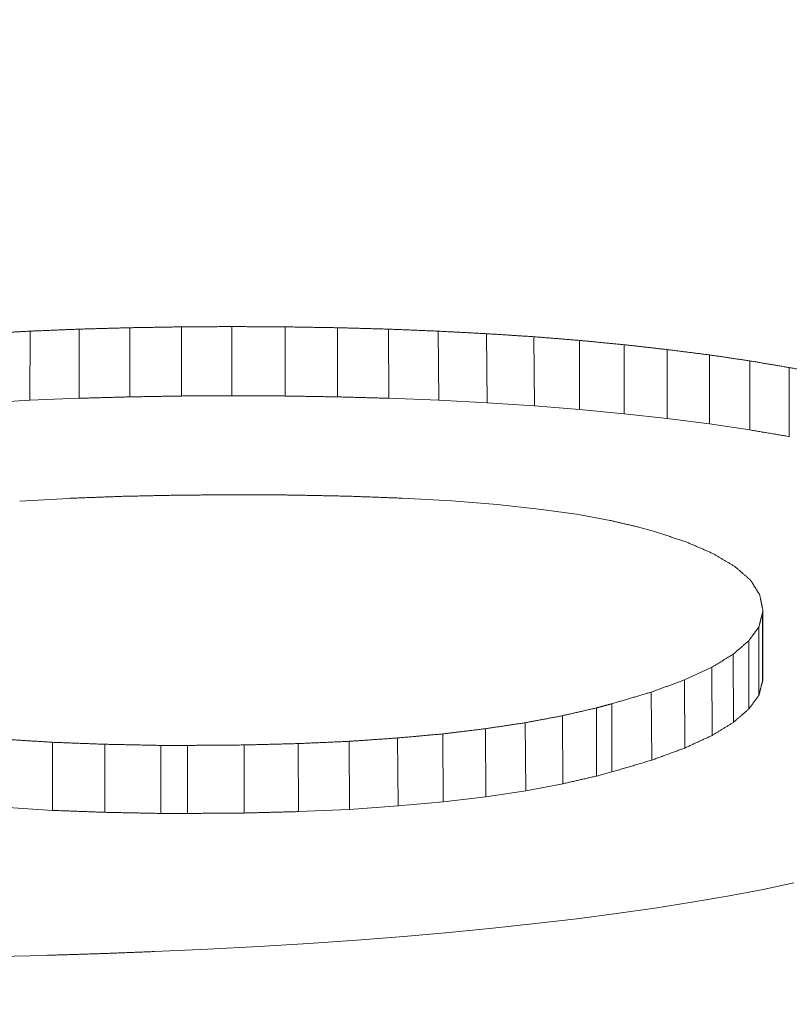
# Model space of a CAD drawing. Header units: millimetres. Extents: x 504 to 605, y 222 to 305.
# Tile 61 of 70: x 553.108 to 553.63, y 276.832 to 277.499. Entities that reach past the tile are written whole.
import ezdxf

# ---------------------------------------------------------------- set-up
doc = ezdxf.new("R2010")
doc.units = ezdxf.units.MM
doc.header["$LTSCALE"] = 0.03
doc.layers.get('0').update_dxf_attribs({"lineweight": 15})
doc.layers.add('1', color=7, linetype='Continuous', true_color=0xffffff)
doc.styles.get("Standard").update_dxf_attribs({"font": 'simsun.ttc', "width": 0.85})
doc.dimstyles.new('ISO-25', dxfattribs={"dimtxt": 2.5, "dimasz": 2, "dimexe": 1.3, "dimexo": 0.625, "dimtad": 1, "dimzin": 9, "dimdsep": 46, "dimtxsty": 'Standard', "dimblk": 'OPEN30', "dimcen": 2, "dimazin": 2, "dimtfac": 0.6, "dimtmove": 0, "dimatfit": 0, "dimldrblk": 'OPEN30', "dimfxl": 1, "dimtolj": 1, "dimarcsym": 0})

# ---------------------------------------------------------------- blocks, each defined once
blk = doc.blocks.new('_Open30')
at = {"color": 0, "linetype": 'ByBlock', "lineweight": -2}
for p, q in [((-1, 0.26795), (0, 0)), ((0, 0), (-1, -0.26795)), ((0, 0), (-1, 0))]:
    blk.add_line(p, q, dxfattribs=at)
blk = doc.blocks.new('*D1')
at = {"color": 0, "lineweight": -2}
for p, q in [((523.11746, 282.89599), (523.11746, 297.80541)), ((573.82799, 277.08276), (573.82799, 297.80541)), ((525.11746, 296.50541), (571.82799, 296.50541))]:
    blk.add_line(p, q, dxfattribs=at)
at = {"layer": 'Defpoints', "color": 0}
for p in [(573.82799, 296.50541), (523.11746, 282.27099), (573.82799, 276.45776)]:
    blk.add_point(p, dxfattribs=at)
at = {"color": 0, "lineweight": -2, "xscale": 2, "yscale": 2, "zscale": 2, "rotation": 180}
blk.add_blockref('_Open30', (523.11746, 296.50541), dxfattribs=at)
at = {"color": 0, "lineweight": -2, "xscale": 2, "yscale": 2, "zscale": 2}
blk.add_blockref('_Open30', (573.82799, 296.50541), dxfattribs=at)
at = {"color": 0, "insert": (548.47246, 298.38041), "char_height": 2.5, "attachment_point": 5}
blk.add_mtext('\\A1;50.71', dxfattribs=at)
blk = doc.blocks.new('*D6')
at = {"color": 0, "lineweight": -2}
for p, q in [((553.31746, 283.04599), (553.31746, 292.80541)), ((573.82799, 276.98176), (573.82799, 292.80541)), ((555.31746, 291.50541), (571.82799, 291.50541))]:
    blk.add_line(p, q, dxfattribs=at)
at = {"layer": 'Defpoints', "color": 0}
for p in [(573.82799, 291.50541), (553.31746, 282.42099), (573.82799, 276.35676)]:
    blk.add_point(p, dxfattribs=at)
at = {"color": 0, "lineweight": -2, "xscale": 2, "yscale": 2, "zscale": 2, "rotation": 180}
blk.add_blockref('_Open30', (553.31746, 291.50541), dxfattribs=at)
at = {"color": 0, "lineweight": -2, "xscale": 2, "yscale": 2, "zscale": 2}
blk.add_blockref('_Open30', (573.82799, 291.50541), dxfattribs=at)
at = {"color": 0, "insert": (563.57273, 293.38041), "char_height": 2.5, "attachment_point": 5}
blk.add_mtext('\\A1;20.5', dxfattribs=at)
blk = doc.blocks.new('*D7')
at = {"color": 0, "lineweight": -2}
for p, q in [((516.83924, 260.29599), (516.83924, 302.80541)), ((573.82796, 277.51337), (573.82796, 302.80541)), ((518.83924, 301.50541), (571.82796, 301.50541))]:
    blk.add_line(p, q, dxfattribs=at)
at = {"layer": 'Defpoints', "color": 0}
for p in [(573.82796, 301.50541), (573.82796, 276.88837), (516.83924, 259.67099)]:
    blk.add_point(p, dxfattribs=at)
at = {"color": 0, "lineweight": -2, "xscale": 2, "yscale": 2, "zscale": 2, "rotation": 180}
blk.add_blockref('_Open30', (516.83924, 301.50541), dxfattribs=at)
at = {"color": 0, "lineweight": -2, "xscale": 2, "yscale": 2, "zscale": 2}
blk.add_blockref('_Open30', (573.82796, 301.50541), dxfattribs=at)
at = {"color": 0, "insert": (545.32061, 303.38041), "char_height": 2.5, "attachment_point": 5}
blk.add_mtext('\\A1;56.99', dxfattribs=at)
blk = doc.blocks.new('A$C4323a73e')
at = {"layer": '1', "color": 7, "linetype": 'Continuous', "lineweight": 18}
for p, q in [((36.27802, 17.6172), (36.27776, 17.57033)), ((36.31134, 17.61857), (36.31134, 17.57171)), ((36.34565, 17.61952), (36.34565, 17.57265)), ((36.38069, 17.62012), (36.38069, 17.57325)), ((36.41476, 17.62029), (36.41476, 17.57342)), ((36.45103, 17.62012), (36.45103, 17.57325)), ((36.48656, 17.61952), (36.48656, 17.57265)), ((36.52111, 17.61857), (36.52138, 17.57171)), ((36.55468, 17.6172), (36.55509, 17.57033)), ((36.58752, 17.61548), (36.58798, 17.56861)), ((36.61962, 17.61342), (36.62003, 17.56655)), ((36.24504, 17.56852), (36.27776, 17.57033)), ((36.27776, 17.57033), (36.31134, 17.57171)), ((36.52111, 17.57172), (36.55509, 17.57033)), ((36.55509, 17.57033), (36.58798, 17.56861)), ((36.58798, 17.56861), (36.62003, 17.56655)), ((36.62003, 17.56655), (36.6505, 17.56409)), ((36.65051, 17.56409), (36.68089, 17.56117)), ((36.68089, 17.56118), (36.71005, 17.5579)), ((36.71006, 17.55791), (36.73872, 17.55429)), ((36.73873, 17.55429), (36.76617, 17.55023)), ((36.27094, 17.50195), (36.30424, 17.5039)), ((36.5304, 17.504), (36.56395, 17.50212)), ((36.56395, 17.50212), (36.59484, 17.4997)), ((36.59484, 17.4997), (36.62301, 17.49666)), ((36.62301, 17.49666), (36.64851, 17.49306)), ((36.64851, 17.49306), (36.67133, 17.48892)), ((36.69151, 17.48422), (36.69988, 17.48193)), ((36.77474, 17.42648), (36.77474, 17.38013)), ((36.77499, 17.42805), (36.77499, 17.3817)), ((36.77229, 17.41678), (36.77229, 17.37046)), ((36.76543, 17.40742), (36.76548, 17.36116)), ((36.75489, 17.3983), (36.75499, 17.35209)), ((36.74044, 17.38944), (36.74059, 17.34326)), ((36.72181, 17.38083), (36.72205, 17.33469)), ((36.69927, 17.37258), (36.69957, 17.32646)), ((36.63898, 17.35656), (36.63931, 17.31046)), ((36.66202, 17.36185), (36.66221, 17.31571)), ((36.61374, 17.35183), (36.61409, 17.30573)), ((36.55787, 17.34425), (36.55817, 17.29815)), ((36.58679, 17.34776), (36.58715, 17.30166)), ((36.29321, 17.33856), (36.29321, 17.29244)), ((36.32874, 17.33723), (36.32874, 17.29111)), ((36.36673, 17.33646), (36.36673, 17.29035)), ((36.38486, 17.33646), (36.36673, 17.33646)), ((36.38486, 17.33646), (36.38486, 17.29035)), ((36.42309, 17.33675), (36.42309, 17.29064)), ((36.45985, 17.3377), (36.46007, 17.29159)), ((36.4944, 17.33922), (36.49464, 17.29311)), ((36.52724, 17.3415), (36.52759, 17.2954)), ((36.66221, 17.31571), (36.67256, 17.31849)), ((36.61409, 17.30573), (36.63931, 17.31046)), ((36.58715, 17.30166), (36.61409, 17.30573)), ((36.52759, 17.2954), (36.55817, 17.29815)), ((36.55817, 17.29815), (36.58715, 17.30166)), ((36.25991, 17.29454), (36.29321, 17.29244)), ((36.36673, 17.29035), (36.38486, 17.29035)), ((36.45985, 17.29158), (36.49464, 17.29311)), ((36.49464, 17.29311), (36.52759, 17.2954)), ((36.774, 17.23862), (36.79606, 17.24322)), ((36.75096, 17.2343), (36.77401, 17.23861)), ((36.70171, 17.22623), (36.72671, 17.23016)), ((36.7267, 17.23017), (36.75097, 17.23429)), ((36.64878, 17.21894), (36.67574, 17.22248)), ((36.67573, 17.22249), (36.70172, 17.22622)), ((36.62084, 17.21568), (36.64878, 17.21893)), ((36.5314, 17.20697), (36.56228, 17.20964)), ((36.56228, 17.20965), (36.59193, 17.21251)), ((36.59193, 17.21252), (36.62085, 17.21567)), ((36.46695, 17.20231), (36.49955, 17.20449)), ((36.49954, 17.2045), (36.5314, 17.20697)), ((36.36231, 17.19673), (36.39858, 17.19844)), ((36.39858, 17.19844), (36.43314, 17.20022)), ((36.43313, 17.20023), (36.46695, 17.20231)), ((36.21063, 17.19248), (36.2888, 17.19417))]:
    blk.add_line(p, q, dxfattribs=at)
for points, degree in [([(36.27802, 17.6172), (36.27744, 17.61717), (36.2763, 17.61711), (36.27459, 17.61701), (36.27287, 17.61692), (36.27116, 17.61682), (36.26944, 17.61673), (36.26772, 17.61663), (36.26601, 17.61654), (36.26429, 17.61644), (36.26258, 17.61635), (36.26086, 17.61625), (36.25915, 17.61616), (36.25743, 17.61606), (36.25572, 17.61597), (36.254, 17.61587), (36.25229, 17.61578), (36.25057, 17.61568), (36.24886, 17.61559), (36.24714, 17.61549), (36.246, 17.61543), (36.24542, 17.6154)], 3), ([(36.31134, 17.61857), (36.31076, 17.61855), (36.30959, 17.6185), (36.30784, 17.61843), (36.30608, 17.61836), (36.30433, 17.61828), (36.30257, 17.61821), (36.30082, 17.61814), (36.29907, 17.61807), (36.29731, 17.618), (36.29556, 17.61792), (36.2938, 17.61785), (36.29205, 17.61778), (36.2903, 17.61771), (36.28854, 17.61763), (36.28679, 17.61756), (36.28503, 17.61749), (36.28328, 17.61742), (36.28152, 17.61734), (36.27977, 17.61727), (36.2786, 17.61722), (36.27802, 17.6172)], 3), ([(36.34565, 17.61952), (36.34505, 17.6195), (36.34385, 17.61947), (36.34204, 17.61942), (36.34023, 17.61937), (36.33843, 17.61932), (36.33662, 17.61927), (36.33482, 17.61922), (36.33301, 17.61917), (36.33121, 17.61912), (36.3294, 17.61907), (36.3276, 17.61902), (36.32579, 17.61897), (36.32398, 17.61892), (36.32218, 17.61887), (36.32037, 17.61882), (36.31857, 17.61877), (36.31676, 17.61872), (36.31496, 17.61867), (36.31315, 17.61862), (36.31195, 17.61859), (36.31134, 17.61857)], 3), ([(36.38069, 17.62012), (36.38008, 17.62011), (36.37885, 17.62008), (36.37701, 17.62005), (36.37516, 17.62002), (36.37332, 17.61999), (36.37147, 17.61996), (36.36963, 17.61993), (36.36778, 17.6199), (36.36594, 17.61986), (36.3641, 17.61983), (36.36225, 17.6198), (36.36041, 17.61977), (36.35856, 17.61974), (36.35672, 17.61971), (36.35487, 17.61967), (36.35303, 17.61964), (36.35118, 17.61961), (36.34934, 17.61958), (36.3475, 17.61955), (36.34627, 17.61953), (36.34565, 17.61952)], 3), ([(36.41476, 17.62029), (36.41416, 17.62028), (36.41296, 17.62028), (36.41117, 17.62027), (36.40938, 17.62026), (36.40759, 17.62025), (36.40579, 17.62024), (36.404, 17.62023), (36.40221, 17.62022), (36.40042, 17.62022), (36.39862, 17.62021), (36.39683, 17.6202), (36.39504, 17.62019), (36.39324, 17.62018), (36.39145, 17.62017), (36.38966, 17.62016), (36.38787, 17.62015), (36.38607, 17.62014), (36.38428, 17.62013), (36.38249, 17.62013), (36.38129, 17.62012), (36.38069, 17.62012)], 3), ([(36.45103, 17.62012), (36.45039, 17.62012), (36.44912, 17.62013), (36.44721, 17.62013), (36.4453, 17.62014), (36.44339, 17.62015), (36.44148, 17.62016), (36.43957, 17.62017), (36.43766, 17.62018), (36.43575, 17.62019), (36.43385, 17.6202), (36.43194, 17.62021), (36.43003, 17.62022), (36.42812, 17.62022), (36.42621, 17.62023), (36.4243, 17.62024), (36.42239, 17.62025), (36.42048, 17.62026), (36.41857, 17.62027), (36.41667, 17.62028), (36.41539, 17.62028), (36.41476, 17.62029)], 3), ([(36.48656, 17.61952), (36.48594, 17.61953), (36.48469, 17.61955), (36.48282, 17.61958), (36.48095, 17.61961), (36.47908, 17.61964), (36.47721, 17.61967), (36.47534, 17.61971), (36.47347, 17.61974), (36.4716, 17.61977), (36.46973, 17.6198), (36.46786, 17.61983), (36.46599, 17.61986), (36.46412, 17.6199), (36.46225, 17.61993), (36.46038, 17.61996), (36.45851, 17.61999), (36.45664, 17.62002), (36.45477, 17.62005), (36.4529, 17.62008), (36.45165, 17.62011), (36.45103, 17.62012)], 3), ([(36.52111, 17.61857), (36.5205, 17.61859), (36.51929, 17.61862), (36.51747, 17.61867), (36.51566, 17.61872), (36.51384, 17.61877), (36.51202, 17.61882), (36.5102, 17.61887), (36.50838, 17.61892), (36.50656, 17.61897), (36.50474, 17.61902), (36.50293, 17.61907), (36.50111, 17.61912), (36.49929, 17.61917), (36.49747, 17.61922), (36.49565, 17.61927), (36.49383, 17.61932), (36.49201, 17.61937), (36.4902, 17.61942), (36.48838, 17.61947), (36.48716, 17.6195), (36.48656, 17.61952)], 3), ([(36.55468, 17.6172), (36.55409, 17.61722), (36.55292, 17.61727), (36.55115, 17.61734), (36.54938, 17.61742), (36.54762, 17.61749), (36.54585, 17.61756), (36.54408, 17.61763), (36.54231, 17.61771), (36.54055, 17.61778), (36.53878, 17.61785), (36.53701, 17.61792), (36.53525, 17.618), (36.53348, 17.61807), (36.53171, 17.61814), (36.52995, 17.61821), (36.52818, 17.61828), (36.52641, 17.61836), (36.52465, 17.61843), (36.52288, 17.6185), (36.5217, 17.61855), (36.52111, 17.61857)], 3), ([(36.58752, 17.61548), (36.58694, 17.61551), (36.58579, 17.61557), (36.58406, 17.61566), (36.58234, 17.61575), (36.58061, 17.61584), (36.57888, 17.61594), (36.57715, 17.61603), (36.57542, 17.61612), (36.57369, 17.61621), (36.57197, 17.6163), (36.57024, 17.61639), (36.56851, 17.61648), (36.56678, 17.61657), (36.56505, 17.61666), (36.56333, 17.61675), (36.5616, 17.61684), (36.55987, 17.61693), (36.55814, 17.61702), (36.55641, 17.61711), (36.55526, 17.61717), (36.55468, 17.6172)], 3), ([(36.61962, 17.61342), (36.61906, 17.61346), (36.61793, 17.61353), (36.61624, 17.61364), (36.61455, 17.61375), (36.61286, 17.61386), (36.61118, 17.61396), (36.60949, 17.61407), (36.6078, 17.61418), (36.60611, 17.61429), (36.60442, 17.6144), (36.60273, 17.61451), (36.60104, 17.61462), (36.59935, 17.61472), (36.59766, 17.61483), (36.59597, 17.61494), (36.59428, 17.61505), (36.59259, 17.61516), (36.5909, 17.61527), (36.58921, 17.61537), (36.58808, 17.61545), (36.58752, 17.61548)], 3), ([(36.6505, 17.61093), (36.64996, 17.61097), (36.64888, 17.61106), (36.64725, 17.61119), (36.64562, 17.61132), (36.644, 17.61145), (36.64237, 17.61158), (36.64075, 17.61172), (36.63912, 17.61185), (36.6375, 17.61198), (36.63587, 17.61211), (36.63425, 17.61224), (36.63262, 17.61237), (36.631, 17.6125), (36.62937, 17.61263), (36.62775, 17.61277), (36.62612, 17.6129), (36.6245, 17.61303), (36.62287, 17.61316), (36.62125, 17.61329), (36.62016, 17.61338), (36.61962, 17.61342)], 3), ([(36.6505, 17.61093), (36.65051, 17.56409)], 1), ([(36.68089, 17.608), (36.68035, 17.60805), (36.67929, 17.60815), (36.67769, 17.60831), (36.67609, 17.60846), (36.67449, 17.60862), (36.67289, 17.60877), (36.67129, 17.60893), (36.66969, 17.60908), (36.66809, 17.60923), (36.66649, 17.60939), (36.66489, 17.60954), (36.66329, 17.6097), (36.6617, 17.60985), (36.6601, 17.61), (36.6585, 17.61016), (36.6569, 17.61031), (36.6553, 17.61047), (36.6537, 17.61062), (36.6521, 17.61077), (36.65103, 17.61088), (36.6505, 17.61093)], 3), ([(36.68089, 17.608), (36.68089, 17.56118)], 1), ([(36.71005, 17.60472), (36.70954, 17.60478), (36.70851, 17.6049), (36.70698, 17.60507), (36.70544, 17.60524), (36.70391, 17.60541), (36.70237, 17.60559), (36.70084, 17.60576), (36.6993, 17.60593), (36.69777, 17.6061), (36.69624, 17.60628), (36.6947, 17.60645), (36.69317, 17.60662), (36.69163, 17.60679), (36.6901, 17.60697), (36.68856, 17.60714), (36.68703, 17.60731), (36.68549, 17.60748), (36.68396, 17.60766), (36.68242, 17.60783), (36.6814, 17.60794), (36.68089, 17.608)], 3), ([(36.71005, 17.60472), (36.71006, 17.55791)], 1), ([(36.73872, 17.6011), (36.73822, 17.60116), (36.73721, 17.60129), (36.7357, 17.60148), (36.73419, 17.60167), (36.73268, 17.60186), (36.73117, 17.60205), (36.72967, 17.60224), (36.72816, 17.60244), (36.72665, 17.60263), (36.72514, 17.60282), (36.72363, 17.60301), (36.72212, 17.6032), (36.72061, 17.60339), (36.7191, 17.60358), (36.71759, 17.60377), (36.71608, 17.60396), (36.71458, 17.60415), (36.71307, 17.60434), (36.71156, 17.60453), (36.71055, 17.60466), (36.71005, 17.60472)], 3), ([(36.73872, 17.6011), (36.73873, 17.55429)], 1), ([(36.76617, 17.59704), (36.76568, 17.59711), (36.76472, 17.59725), (36.76328, 17.59746), (36.76183, 17.59768), (36.76039, 17.59789), (36.75894, 17.59811), (36.7575, 17.59832), (36.75605, 17.59853), (36.75461, 17.59875), (36.75317, 17.59896), (36.75172, 17.59918), (36.75028, 17.59939), (36.74883, 17.5996), (36.74739, 17.59982), (36.74594, 17.60003), (36.7445, 17.60024), (36.74305, 17.60046), (36.74161, 17.60067), (36.74016, 17.60089), (36.7392, 17.60103), (36.73872, 17.6011)], 3), ([(36.76617, 17.59704), (36.76618, 17.55024)], 1), ([(36.79288, 17.59253), (36.79241, 17.59261), (36.79147, 17.59277), (36.79007, 17.59301), (36.78866, 17.59324), (36.78725, 17.59348), (36.78585, 17.59372), (36.78444, 17.59396), (36.78304, 17.59419), (36.78163, 17.59443), (36.78022, 17.59467), (36.77882, 17.5949), (36.77741, 17.59514), (36.77601, 17.59538), (36.7746, 17.59561), (36.7732, 17.59585), (36.77179, 17.59609), (36.77038, 17.59633), (36.76898, 17.59656), (36.76757, 17.5968), (36.76663, 17.59696), (36.76617, 17.59704)], 3), ([(36.79288, 17.59253), (36.79289, 17.54575)], 1), ([(36.81885, 17.58767), (36.8184, 17.58776), (36.81749, 17.58793), (36.81612, 17.58819), (36.81475, 17.58844), (36.81338, 17.5887), (36.81202, 17.58895), (36.81065, 17.58921), (36.80928, 17.58947), (36.80792, 17.58972), (36.80655, 17.58998), (36.80518, 17.59023), (36.80381, 17.59049), (36.80245, 17.59074), (36.80108, 17.591), (36.79971, 17.59126), (36.79835, 17.59151), (36.79698, 17.59177), (36.79561, 17.59202), (36.79424, 17.59228), (36.79333, 17.59245), (36.79288, 17.59253)], 3), ([(36.31134, 17.57171), (36.31195, 17.57173), (36.31315, 17.57176), (36.31496, 17.57181), (36.31676, 17.57186), (36.31857, 17.57191), (36.32037, 17.57196), (36.32218, 17.57201), (36.32398, 17.57206), (36.32579, 17.57211), (36.3276, 17.57216), (36.3294, 17.57221), (36.33121, 17.57226), (36.33301, 17.57231), (36.33482, 17.57236), (36.33662, 17.57241), (36.33843, 17.57246), (36.34023, 17.5725), (36.34204, 17.57255), (36.34385, 17.5726), (36.34505, 17.57264), (36.34565, 17.57265)], 3), ([(36.34565, 17.57265), (36.34627, 17.57266), (36.3475, 17.57268), (36.34934, 17.57272), (36.35118, 17.57275), (36.35303, 17.57278), (36.35487, 17.57281), (36.35672, 17.57284), (36.35856, 17.57287), (36.36041, 17.57291), (36.36225, 17.57294), (36.3641, 17.57297), (36.36594, 17.573), (36.36778, 17.57303), (36.36963, 17.57306), (36.37147, 17.57309), (36.37332, 17.57313), (36.37516, 17.57316), (36.37701, 17.57319), (36.37885, 17.57322), (36.38008, 17.57324), (36.38069, 17.57325)], 3), ([(36.38069, 17.57325), (36.38129, 17.57325), (36.38249, 17.57326), (36.38428, 17.57327), (36.38607, 17.57328), (36.38787, 17.57329), (36.38966, 17.5733), (36.39145, 17.57331), (36.39324, 17.57331), (36.39504, 17.57332), (36.39683, 17.57333), (36.39862, 17.57334), (36.40042, 17.57335), (36.40221, 17.57336), (36.404, 17.57337), (36.40579, 17.57338), (36.40759, 17.57339), (36.40938, 17.5734), (36.41117, 17.5734), (36.41296, 17.57341), (36.41416, 17.57342), (36.41476, 17.57342)], 3), ([(36.41476, 17.57342), (36.41539, 17.57342), (36.41667, 17.57341), (36.41857, 17.5734), (36.42048, 17.5734), (36.42239, 17.57339), (36.4243, 17.57338), (36.42621, 17.57337), (36.42812, 17.57336), (36.43003, 17.57335), (36.43194, 17.57334), (36.43385, 17.57333), (36.43575, 17.57332), (36.43766, 17.57331), (36.43957, 17.57331), (36.44148, 17.5733), (36.44339, 17.57329), (36.4453, 17.57328), (36.44721, 17.57327), (36.44912, 17.57326), (36.45039, 17.57325), (36.45103, 17.57325)], 3), ([(36.45103, 17.57325), (36.45165, 17.57324), (36.4529, 17.57322), (36.45477, 17.57319), (36.45664, 17.57316), (36.45851, 17.57313), (36.46038, 17.57309), (36.46225, 17.57306), (36.46412, 17.57303), (36.46599, 17.573), (36.46786, 17.57297), (36.46973, 17.57294), (36.4716, 17.57291), (36.47347, 17.57287), (36.47534, 17.57284), (36.47721, 17.57281), (36.47908, 17.57278), (36.48095, 17.57275), (36.48282, 17.57272), (36.48469, 17.57268), (36.48594, 17.57266), (36.48656, 17.57265)], 3), ([(36.48656, 17.57265), (36.48716, 17.57264), (36.48838, 17.5726), (36.4902, 17.57255), (36.49201, 17.5725), (36.49383, 17.57246), (36.49565, 17.57241), (36.49747, 17.57236), (36.49929, 17.57231), (36.50111, 17.57226), (36.50293, 17.57221), (36.50474, 17.57216), (36.50656, 17.57211), (36.50838, 17.57206), (36.5102, 17.57201), (36.51202, 17.57196), (36.51384, 17.57191), (36.51566, 17.57186), (36.51747, 17.57181), (36.51929, 17.57176), (36.5205, 17.57173), (36.52111, 17.57171)], 3), ([(36.30424, 17.5039), (36.30487, 17.50392), (36.30612, 17.50397), (36.308, 17.50404), (36.30989, 17.50411), (36.31177, 17.50418), (36.31365, 17.50426), (36.31554, 17.50433), (36.31742, 17.5044), (36.3193, 17.50447), (36.32118, 17.50454), (36.32307, 17.50461), (36.32495, 17.50468), (36.32683, 17.50475), (36.32872, 17.50482), (36.3306, 17.50489), (36.33248, 17.50496), (36.33437, 17.50503), (36.33625, 17.5051), (36.33813, 17.50518), (36.33939, 17.50522), (36.34002, 17.50525)], 3), ([(36.34002, 17.50525), (36.34069, 17.50526), (36.34203, 17.50529), (36.34404, 17.50533), (36.34605, 17.50537), (36.34806, 17.50542), (36.35008, 17.50546), (36.35209, 17.5055), (36.3541, 17.50554), (36.35611, 17.50559), (36.35812, 17.50563), (36.36014, 17.50567), (36.36215, 17.50571), (36.36416, 17.50576), (36.36617, 17.5058), (36.36818, 17.50584), (36.3702, 17.50588), (36.37221, 17.50593), (36.37422, 17.50597), (36.37623, 17.50601), (36.37757, 17.50604), (36.37824, 17.50605)], 3), ([(36.37824, 17.50605), (36.37896, 17.50606), (36.38039, 17.50607), (36.38253, 17.50608), (36.38467, 17.5061), (36.38681, 17.50611), (36.38895, 17.50612), (36.39109, 17.50614), (36.39323, 17.50615), (36.39537, 17.50617), (36.39751, 17.50618), (36.39965, 17.50619), (36.4018, 17.50621), (36.40394, 17.50622), (36.40608, 17.50624), (36.40822, 17.50625), (36.41036, 17.50627), (36.4125, 17.50628), (36.41464, 17.50629), (36.41678, 17.50631), (36.41821, 17.50632), (36.41892, 17.50632)], 3), ([(36.41892, 17.50632), (36.41956, 17.50632), (36.42084, 17.50631), (36.42277, 17.5063), (36.42469, 17.50629), (36.42661, 17.50628), (36.42853, 17.50627), (36.43045, 17.50627), (36.43238, 17.50626), (36.4343, 17.50625), (36.43622, 17.50624), (36.43814, 17.50623), (36.44006, 17.50622), (36.44198, 17.50621), (36.44391, 17.5062), (36.44583, 17.50619), (36.44775, 17.50618), (36.44967, 17.50617), (36.45159, 17.50616), (36.45351, 17.50615), (36.4548, 17.50615), (36.45544, 17.50614)], 3), ([(36.45544, 17.50614), (36.45612, 17.50613), (36.45749, 17.5061), (36.45954, 17.50606), (36.46159, 17.50602), (36.46364, 17.50597), (36.46569, 17.50593), (36.46774, 17.50589), (36.46979, 17.50585), (36.47184, 17.5058), (36.47389, 17.50576), (36.47594, 17.50572), (36.47799, 17.50568), (36.48005, 17.50563), (36.4821, 17.50559), (36.48415, 17.50555), (36.4862, 17.50551), (36.48825, 17.50546), (36.4903, 17.50542), (36.49235, 17.50538), (36.49372, 17.50535), (36.4944, 17.50534)], 3), ([(36.77278, 17.43854), (36.77282, 17.43836), (36.7729, 17.43799), (36.77301, 17.43744), (36.77313, 17.43689), (36.77325, 17.43634), (36.77336, 17.43579), (36.77348, 17.43523), (36.7736, 17.43468), (36.77371, 17.43413), (36.77383, 17.43358), (36.77394, 17.43303), (36.77406, 17.43247), (36.77418, 17.43192), (36.77429, 17.43137), (36.77441, 17.43082), (36.77452, 17.43026), (36.77464, 17.42971), (36.77476, 17.42916), (36.77487, 17.42861), (36.77495, 17.42824), (36.77499, 17.42805)], 3), ([(36.77474, 17.42648), (36.7747, 17.42631), (36.77461, 17.42597), (36.77449, 17.42546), (36.77436, 17.42495), (36.77423, 17.42444), (36.7741, 17.42393), (36.77397, 17.42342), (36.77384, 17.42291), (36.77371, 17.4224), (36.77358, 17.42189), (36.77345, 17.42138), (36.77332, 17.42087), (36.7732, 17.42036), (36.77307, 17.41985), (36.77294, 17.41934), (36.77281, 17.41883), (36.77268, 17.41832), (36.77255, 17.41781), (36.77242, 17.41729), (36.77234, 17.41695), (36.77229, 17.41678)], 3), ([(36.77499, 17.42805), (36.77498, 17.42802), (36.77498, 17.42797), (36.77496, 17.42789), (36.77495, 17.4278), (36.77494, 17.42772), (36.77492, 17.42764), (36.77491, 17.42756), (36.7749, 17.42747), (36.77488, 17.42739), (36.77487, 17.42731), (36.77486, 17.42723), (36.77485, 17.42714), (36.77483, 17.42706), (36.77482, 17.42698), (36.77481, 17.4269), (36.77479, 17.42681), (36.77478, 17.42673), (36.77477, 17.42665), (36.77476, 17.42657), (36.77475, 17.42651), (36.77474, 17.42648)], 3), ([(36.77229, 17.41678), (36.77217, 17.41662), (36.77193, 17.41629), (36.77157, 17.4158), (36.77121, 17.41531), (36.77085, 17.41481), (36.77049, 17.41432), (36.77013, 17.41383), (36.76976, 17.41334), (36.7694, 17.41284), (36.76904, 17.41235), (36.76868, 17.41186), (36.76832, 17.41137), (36.76796, 17.41087), (36.7676, 17.41038), (36.76724, 17.40989), (36.76688, 17.40939), (36.76651, 17.4089), (36.76615, 17.40841), (36.76579, 17.40791), (36.76555, 17.40758), (36.76543, 17.40742)], 3), ([(36.76543, 17.40742), (36.76525, 17.40726), (36.76488, 17.40694), (36.76432, 17.40646), (36.76377, 17.40598), (36.76321, 17.4055), (36.76266, 17.40502), (36.7621, 17.40454), (36.76155, 17.40406), (36.76099, 17.40359), (36.76044, 17.40311), (36.75989, 17.40263), (36.75933, 17.40215), (36.75878, 17.40167), (36.75822, 17.40119), (36.75767, 17.40071), (36.75711, 17.40023), (36.75656, 17.39975), (36.756, 17.39927), (36.75545, 17.39879), (36.75508, 17.39847), (36.75489, 17.3983)], 3), ([(36.75489, 17.3983), (36.75464, 17.39815), (36.75413, 17.39784), (36.75337, 17.39737), (36.75261, 17.39691), (36.75185, 17.39644), (36.75109, 17.39598), (36.75033, 17.39551), (36.74957, 17.39504), (36.74881, 17.39458), (36.74805, 17.39411), (36.74728, 17.39364), (36.74652, 17.39318), (36.74576, 17.39271), (36.745, 17.39224), (36.74424, 17.39178), (36.74348, 17.39131), (36.74272, 17.39084), (36.74196, 17.39038), (36.7412, 17.38991), (36.74069, 17.3896), (36.74044, 17.38944)], 3), ([(36.74044, 17.38944), (36.74011, 17.38929), (36.73946, 17.38899), (36.73847, 17.38854), (36.73749, 17.38808), (36.73651, 17.38763), (36.73553, 17.38718), (36.73455, 17.38673), (36.73357, 17.38627), (36.73259, 17.38582), (36.73161, 17.38537), (36.73063, 17.38491), (36.72965, 17.38446), (36.72867, 17.38401), (36.72769, 17.38356), (36.72671, 17.3831), (36.72573, 17.38265), (36.72475, 17.3822), (36.72377, 17.38174), (36.72279, 17.38129), (36.72214, 17.38099), (36.72181, 17.38083)], 3), ([(36.72181, 17.38083), (36.72142, 17.38069), (36.72062, 17.3804), (36.71944, 17.37997), (36.71825, 17.37953), (36.71706, 17.3791), (36.71588, 17.37866), (36.71469, 17.37823), (36.71351, 17.37779), (36.71232, 17.37736), (36.71113, 17.37693), (36.70995, 17.37649), (36.70876, 17.37606), (36.70757, 17.37562), (36.70639, 17.37519), (36.7052, 17.37475), (36.70401, 17.37432), (36.70283, 17.37388), (36.70164, 17.37345), (36.70045, 17.37301), (36.69966, 17.37272), (36.69927, 17.37258)], 3), ([(36.77229, 17.37046), (36.77234, 17.37063), (36.77242, 17.37097), (36.77255, 17.37148), (36.77268, 17.37199), (36.77281, 17.3725), (36.77294, 17.37301), (36.77307, 17.37352), (36.7732, 17.37403), (36.77332, 17.37454), (36.77345, 17.37505), (36.77358, 17.37556), (36.77371, 17.37606), (36.77384, 17.37657), (36.77397, 17.37708), (36.7741, 17.37759), (36.77423, 17.3781), (36.77436, 17.37861), (36.77449, 17.37912), (36.77461, 17.37963), (36.7747, 17.37997), (36.77474, 17.38013)], 3), ([(36.77474, 17.38013), (36.77475, 17.38016), (36.77476, 17.38022), (36.77477, 17.3803), (36.77478, 17.38038), (36.77479, 17.38046), (36.77481, 17.38055), (36.77482, 17.38063), (36.77483, 17.38071), (36.77485, 17.38079), (36.77486, 17.38088), (36.77487, 17.38096), (36.77488, 17.38104), (36.7749, 17.38112), (36.77491, 17.3812), (36.77492, 17.38129), (36.77494, 17.38137), (36.77495, 17.38145), (36.77496, 17.38153), (36.77498, 17.38162), (36.77498, 17.38167), (36.77499, 17.3817)], 3), ([(36.69927, 17.37258), (36.6988, 17.37244), (36.69786, 17.37216), (36.69645, 17.37175), (36.69505, 17.37133), (36.69364, 17.37091), (36.69224, 17.3705), (36.69083, 17.37008), (36.68943, 17.36967), (36.68802, 17.36925), (36.68661, 17.36884), (36.68521, 17.36842), (36.6838, 17.368), (36.6824, 17.36759), (36.68099, 17.36717), (36.67958, 17.36676), (36.67818, 17.36634), (36.67677, 17.36592), (36.67537, 17.36551), (36.67396, 17.36509), (36.67302, 17.36481), (36.67256, 17.36467)], 3), ([(36.67256, 17.36467), (36.67237, 17.36462), (36.672, 17.36452), (36.67145, 17.36438), (36.67089, 17.36423), (36.67034, 17.36408), (36.66978, 17.36393), (36.66923, 17.36378), (36.66867, 17.36363), (36.66812, 17.36348), (36.66756, 17.36333), (36.66701, 17.36319), (36.66645, 17.36304), (36.6659, 17.36289), (36.66535, 17.36274), (36.66479, 17.36259), (36.66424, 17.36244), (36.66368, 17.36229), (36.66313, 17.36214), (36.66257, 17.36199), (36.6622, 17.36189), (36.66202, 17.36185)], 3), ([(36.67256, 17.36467), (36.67258, 17.31847)], 1), ([(36.63898, 17.35656), (36.63854, 17.35648), (36.63765, 17.35631), (36.63633, 17.35606), (36.635, 17.35581), (36.63367, 17.35556), (36.63234, 17.35532), (36.63101, 17.35507), (36.62968, 17.35482), (36.62835, 17.35457), (36.62703, 17.35432), (36.6257, 17.35407), (36.62437, 17.35382), (36.62304, 17.35357), (36.62171, 17.35333), (36.62038, 17.35308), (36.61906, 17.35283), (36.61773, 17.35258), (36.6164, 17.35233), (36.61507, 17.35208), (36.61418, 17.35192), (36.61374, 17.35183)], 3), ([(36.66202, 17.36185), (36.66161, 17.36175), (36.66081, 17.36157), (36.65959, 17.36129), (36.65838, 17.36101), (36.65717, 17.36073), (36.65596, 17.36046), (36.65474, 17.36018), (36.65353, 17.3599), (36.65232, 17.35962), (36.65111, 17.35934), (36.64989, 17.35906), (36.64868, 17.35879), (36.64747, 17.35851), (36.64626, 17.35823), (36.64504, 17.35795), (36.64383, 17.35767), (36.64262, 17.35739), (36.64141, 17.35712), (36.64019, 17.35684), (36.63939, 17.35665), (36.63898, 17.35656)], 3), ([(36.61374, 17.35183), (36.61327, 17.35176), (36.61232, 17.35162), (36.6109, 17.3514), (36.60949, 17.35119), (36.60807, 17.35098), (36.60665, 17.35076), (36.60523, 17.35055), (36.60381, 17.35033), (36.60239, 17.35012), (36.60097, 17.3499), (36.59955, 17.34969), (36.59814, 17.34948), (36.59672, 17.34926), (36.5953, 17.34905), (36.59388, 17.34883), (36.59246, 17.34862), (36.59104, 17.3484), (36.58962, 17.34819), (36.5882, 17.34798), (36.58726, 17.34783), (36.58679, 17.34776)], 3), ([(36.55787, 17.34425), (36.55733, 17.3442), (36.55626, 17.34411), (36.55464, 17.34396), (36.55303, 17.34382), (36.55142, 17.34367), (36.54981, 17.34353), (36.5482, 17.34338), (36.54658, 17.34324), (36.54497, 17.34309), (36.54336, 17.34295), (36.54175, 17.3428), (36.54014, 17.34266), (36.53852, 17.34252), (36.53691, 17.34237), (36.5353, 17.34223), (36.53369, 17.34208), (36.53207, 17.34194), (36.53046, 17.34179), (36.52885, 17.34165), (36.52777, 17.34155), (36.52724, 17.3415)], 3), ([(36.58679, 17.34776), (36.58628, 17.3477), (36.58526, 17.34758), (36.58374, 17.34739), (36.58222, 17.34721), (36.5807, 17.34702), (36.57918, 17.34684), (36.57765, 17.34665), (36.57613, 17.34647), (36.57461, 17.34628), (36.57309, 17.3461), (36.57157, 17.34592), (36.57004, 17.34573), (36.56852, 17.34555), (36.567, 17.34536), (36.56548, 17.34518), (36.56396, 17.34499), (36.56244, 17.34481), (36.56091, 17.34462), (36.55939, 17.34444), (36.55838, 17.34431), (36.55787, 17.34425)], 3), ([(36.29321, 17.33856), (36.29263, 17.33859), (36.29147, 17.33867), (36.28973, 17.33878), (36.28799, 17.33889), (36.28625, 17.339), (36.2845, 17.33911), (36.28276, 17.33922), (36.28102, 17.33933), (36.27928, 17.33944), (36.27754, 17.33955), (36.2758, 17.33966), (36.27406, 17.33977), (36.27232, 17.33988), (36.27057, 17.33999), (36.26883, 17.3401), (36.26709, 17.34021), (36.26535, 17.34032), (36.26361, 17.34043), (36.26187, 17.34054), (36.26071, 17.34061), (36.26013, 17.34065)], 3), ([(36.32874, 17.33723), (36.32812, 17.33725), (36.32687, 17.3373), (36.325, 17.33737), (36.32313, 17.33744), (36.32126, 17.33751), (36.31939, 17.33758), (36.31752, 17.33765), (36.31565, 17.33772), (36.31378, 17.33779), (36.31191, 17.33786), (36.31004, 17.33793), (36.30817, 17.338), (36.3063, 17.33807), (36.30443, 17.33814), (36.30256, 17.33821), (36.30069, 17.33828), (36.29882, 17.33835), (36.29695, 17.33842), (36.29508, 17.33849), (36.29383, 17.33853), (36.29321, 17.33856)], 3), ([(36.36673, 17.33646), (36.36606, 17.33648), (36.36473, 17.3365), (36.36273, 17.33654), (36.36073, 17.33658), (36.35873, 17.33663), (36.35673, 17.33667), (36.35473, 17.33671), (36.35273, 17.33675), (36.35073, 17.33679), (36.34873, 17.33683), (36.34674, 17.33687), (36.34474, 17.33691), (36.34274, 17.33695), (36.34074, 17.33699), (36.33874, 17.33703), (36.33674, 17.33707), (36.33474, 17.33711), (36.33274, 17.33715), (36.33074, 17.33719), (36.32941, 17.33721), (36.32874, 17.33723)], 3), ([(36.42309, 17.33675), (36.42242, 17.33675), (36.42108, 17.33674), (36.41907, 17.33672), (36.41705, 17.33671), (36.41504, 17.33669), (36.41303, 17.33668), (36.41102, 17.33666), (36.409, 17.33665), (36.40699, 17.33663), (36.40498, 17.33662), (36.40297, 17.3366), (36.40096, 17.33658), (36.39894, 17.33657), (36.39693, 17.33655), (36.39492, 17.33654), (36.39291, 17.33652), (36.3909, 17.33651), (36.38888, 17.33649), (36.38687, 17.33648), (36.38553, 17.33647), (36.38486, 17.33646)], 3), ([(36.45985, 17.3377), (36.4592, 17.33768), (36.45791, 17.33765), (36.45598, 17.3376), (36.45404, 17.33755), (36.45211, 17.3375), (36.45017, 17.33745), (36.44824, 17.3374), (36.4463, 17.33735), (36.44437, 17.3373), (36.44244, 17.33725), (36.4405, 17.3372), (36.43857, 17.33715), (36.43663, 17.3371), (36.4347, 17.33705), (36.43276, 17.337), (36.43083, 17.33695), (36.42889, 17.3369), (36.42696, 17.33685), (36.42502, 17.3368), (36.42373, 17.33677), (36.42309, 17.33675)], 3), ([(36.4944, 17.33922), (36.49379, 17.33919), (36.49258, 17.33914), (36.49076, 17.33906), (36.48894, 17.33898), (36.48713, 17.3389), (36.48531, 17.33882), (36.48349, 17.33874), (36.48167, 17.33866), (36.47985, 17.33858), (36.47803, 17.3385), (36.47621, 17.33842), (36.4744, 17.33834), (36.47258, 17.33826), (36.47076, 17.33818), (36.46894, 17.3381), (36.46712, 17.33802), (36.4653, 17.33794), (36.46348, 17.33786), (36.46167, 17.33778), (36.46045, 17.33773), (36.45985, 17.3377)], 3), ([(36.52724, 17.3415), (36.52666, 17.34146), (36.52551, 17.34138), (36.52378, 17.34126), (36.52205, 17.34114), (36.52032, 17.34102), (36.5186, 17.3409), (36.51687, 17.34078), (36.51514, 17.34066), (36.51341, 17.34054), (36.51168, 17.34042), (36.50995, 17.3403), (36.50823, 17.34018), (36.5065, 17.34006), (36.50477, 17.33994), (36.50304, 17.33982), (36.50131, 17.3397), (36.49958, 17.33958), (36.49786, 17.33946), (36.49613, 17.33934), (36.49498, 17.33926), (36.4944, 17.33922)], 3), ([(36.29321, 17.29244), (36.29383, 17.29242), (36.29508, 17.29237), (36.29695, 17.2923), (36.29882, 17.29223), (36.30069, 17.29216), (36.30256, 17.29209), (36.30443, 17.29202), (36.3063, 17.29195), (36.30817, 17.29188), (36.31004, 17.29181), (36.31191, 17.29174), (36.31378, 17.29167), (36.31565, 17.2916), (36.31752, 17.29153), (36.31939, 17.29146), (36.32126, 17.29139), (36.32313, 17.29132), (36.325, 17.29125), (36.32687, 17.29118), (36.32812, 17.29114), (36.32874, 17.29111)], 3), ([(36.32874, 17.29111), (36.32941, 17.2911), (36.33074, 17.29107), (36.33274, 17.29103), (36.33474, 17.29099), (36.33674, 17.29095), (36.33874, 17.29091), (36.34074, 17.29087), (36.34274, 17.29083), (36.34474, 17.29079), (36.34674, 17.29075), (36.34873, 17.29071), (36.35073, 17.29067), (36.35273, 17.29063), (36.35473, 17.29059), (36.35673, 17.29055), (36.35873, 17.29051), (36.36073, 17.29047), (36.36273, 17.29043), (36.36473, 17.29039), (36.36606, 17.29037), (36.36673, 17.29035)], 3), ([(36.38486, 17.29035), (36.38553, 17.29036), (36.38687, 17.29037), (36.38888, 17.29038), (36.3909, 17.2904), (36.39291, 17.29041), (36.39492, 17.29043), (36.39693, 17.29044), (36.39894, 17.29046), (36.40096, 17.29047), (36.40297, 17.29049), (36.40498, 17.2905), (36.40699, 17.29052), (36.409, 17.29053), (36.41102, 17.29055), (36.41303, 17.29056), (36.41504, 17.29058), (36.41705, 17.29059), (36.41907, 17.29061), (36.42108, 17.29062), (36.42242, 17.29063), (36.42309, 17.29064)], 3), ([(36.42309, 17.29064), (36.42373, 17.29066), (36.42502, 17.29069), (36.42696, 17.29074), (36.42889, 17.29079), (36.43083, 17.29084), (36.43276, 17.29089), (36.4347, 17.29094), (36.43663, 17.29099), (36.43857, 17.29104), (36.4405, 17.29109), (36.44244, 17.29114), (36.44437, 17.29119), (36.4463, 17.29124), (36.44824, 17.29129), (36.45017, 17.29134), (36.45211, 17.29139), (36.45404, 17.29144), (36.45598, 17.29149), (36.45791, 17.29154), (36.4592, 17.29157), (36.45985, 17.29159)], 3), ([(36.2888, 17.19417), (36.28946, 17.19419), (36.29077, 17.19423), (36.29275, 17.19429), (36.29472, 17.19435), (36.29669, 17.19442), (36.29867, 17.19448), (36.30064, 17.19454), (36.30261, 17.19461), (36.30459, 17.19467), (36.30656, 17.19473), (36.30853, 17.19479), (36.31051, 17.19486), (36.31248, 17.19492), (36.31445, 17.19498), (36.31643, 17.19504), (36.3184, 17.19511), (36.32037, 17.19517), (36.32235, 17.19523), (36.32432, 17.1953), (36.32563, 17.19534), (36.32629, 17.19536)], 3)]:
    blk.add_open_spline(points, degree=degree, dxfattribs=at)
for points, weights in [([(36.76618, 17.55024), (36.77953, 17.54799), (36.79288, 17.54574)], [0.500000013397, 0.499999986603, 0.500000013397]), ([(36.67133, 17.48892), (36.68142, 17.48657), (36.69151, 17.48422)], [0.500000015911, 0.499999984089, 0.500000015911]), ([(36.69988, 17.48193), (36.71136, 17.47817), (36.72283, 17.47439)], [0.500000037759, 0.499999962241, 0.500000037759]), ([(36.72283, 17.47439), (36.73217, 17.47035), (36.74152, 17.4663)], [0.500000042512, 0.499999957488, 0.500000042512]), ([(36.74152, 17.4663), (36.74877, 17.46197), (36.75603, 17.45764)], [0.500000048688, 0.499999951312, 0.500000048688]), ([(36.75603, 17.45764), (36.76132, 17.45302), (36.76662, 17.44839)], [0.50000005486, 0.49999994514, 0.50000005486]), ([(36.76662, 17.44839), (36.7697, 17.44347), (36.77278, 17.43854)], [0.500000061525, 0.499999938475, 0.500000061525]), ([(36.76548, 17.36116), (36.76889, 17.36582), (36.77229, 17.37046)], [0.500000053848, 0.499999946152, 0.500000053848]), ([(36.75499, 17.35209), (36.76023, 17.35663), (36.76548, 17.36116)], [0.50000005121, 0.49999994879, 0.50000005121]), ([(36.74059, 17.34326), (36.74779, 17.34768), (36.75499, 17.35209)], [0.500000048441, 0.499999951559, 0.500000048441]), ([(36.72205, 17.33469), (36.73132, 17.33898), (36.74059, 17.34326)], [0.500000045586, 0.499999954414, 0.500000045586]), ([(36.69957, 17.32646), (36.71081, 17.33058), (36.72205, 17.33469)], [0.500000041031, 0.499999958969, 0.500000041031]), ([(36.67258, 17.31847), (36.68608, 17.32247), (36.69957, 17.32646)], [0.500000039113, 0.499999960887, 0.500000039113]), ([(36.63931, 17.31046), (36.65076, 17.31309), (36.66221, 17.31571)], [0.500000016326, 0.499999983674, 0.500000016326])]:
    blk.add_rational_spline(points, weights, degree=2, dxfattribs=at)
for points, knots in [([(36.4944, 17.50534), (36.49504, 17.50531), (36.49631, 17.50527), (36.49822, 17.50519), (36.50013, 17.50512), (36.50204, 17.50505), (36.50394, 17.50498), (36.50585, 17.50491), (36.50776, 17.50484), (36.50967, 17.50477), (36.51158, 17.5047), (36.51349, 17.50463), (36.5154, 17.50456), (36.51731, 17.50449), (36.51922, 17.50442), (36.52112, 17.50434), (36.52303, 17.50427), (36.52494, 17.5042), (36.52685, 17.50413), (36.52867, 17.50406), (36.52986, 17.50402), (36.5304, 17.504)], [0, 0, 0, 0, 0.053019, 0.106038, 0.159057, 0.212075, 0.265094, 0.318113, 0.371132, 0.424151, 0.47717, 0.530189, 0.583208, 0.636226, 0.689245, 0.742264, 0.795283, 0.848302, 0.901321, 0.95434, 1, 1, 1, 1]), ([(36.32629, 17.19536), (36.32693, 17.19538), (36.32821, 17.19543), (36.33014, 17.19551), (36.33206, 17.19558), (36.33398, 17.19565), (36.3359, 17.19572), (36.33782, 17.1958), (36.33974, 17.19587), (36.34167, 17.19594), (36.34359, 17.19602), (36.34551, 17.19609), (36.34743, 17.19616), (36.34935, 17.19624), (36.35128, 17.19631), (36.3532, 17.19638), (36.35512, 17.19646), (36.35704, 17.19653), (36.35896, 17.1966), (36.36072, 17.19667), (36.36183, 17.19671), (36.36231, 17.19673)], [0, 0, 0, 0, 0.053358, 0.106716, 0.160073, 0.213431, 0.266789, 0.320147, 0.373505, 0.426862, 0.48022, 0.533578, 0.586936, 0.640294, 0.693652, 0.747009, 0.800367, 0.853725, 0.907083, 0.960441, 1, 1, 1, 1])]:
    blk.add_open_spline(points, degree=3, knots=knots, dxfattribs=at)

msp = doc.modelspace()

# ---------------------------------------------------------------- block references
msp.add_blockref('A$C4323a73e', (516.83707, 259.6709))

# ---------------------------------------------------------------- dimensions: what is measured, and where the dimension line sits
for base, p1, p2, override, picture, middle in [((573.82796, 301.50541), (516.83924, 259.67099), (573.82796, 276.88837), {"dimtmove": 0}, '*D7', (545.32061, 301.50541)), ((573.82799, 296.50541), (523.11746, 282.27099), (573.82799, 276.45776), {"dimtmove": 0}, '*D1', (548.47246, 296.50541)), ((573.82799, 291.50541), (553.31746, 282.42099), (573.82799, 276.35676), {"dimdec": 1}, '*D6', (563.57273, 291.50541))]:
    dim = msp.add_linear_dim(base=base, p1=p1, p2=p2, dimstyle='ISO-25', override=override)
    dim.commit()
    dim.dimension.update_dxf_attribs({"geometry": picture, "text_midpoint": middle, "dimtype": 128})

doc.saveas('drawing.dxf')
